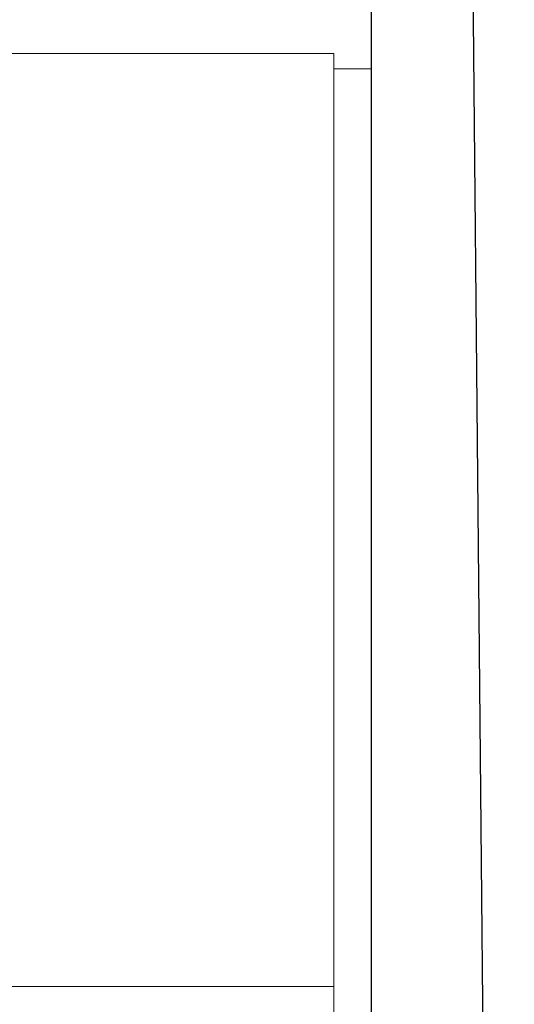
# Model space of a CAD drawing. Extents: x 261105 to 7565828, y -85627 to 5881792.
# Tile 111 of 116: x 366195 to 366715, y -24313 to -23279. Entities that reach past the tile are written whole.
import ezdxf

# ---------------------------------------------------------------- set-up
doc = ezdxf.new("R2010")
doc.units = 0
doc.header["$MEASUREMENT"] = 0
for name, color, linetype, lineweight in [('CZ-CI', 140, 'Continuous', 9), ('CZ-GR', 14, 'Continuous', 30), ('CZ-SR', 102, 'Continuous', 15)]:
    doc.layers.add(name, color=color, linetype=linetype, lineweight=lineweight)
doc.layers.add('xxOś 2_rysunek_Widok ogólny___DefaultObject_', color=7, linetype='Continuous')

msp = doc.modelspace()

# ---------------------------------------------------------------- linework, layer by layer
at = {"layer": 'CZ-CI'}
for p, q in [((366525.4, -23314.4, 0), (365675.4, -23314.4, 0)), ((366525.4, -23314.4, 0), (366525.4, -25064.4, 0)), ((366525.4, -23330.4, 0), (366565.3, -23330.4, 0)), ((366525.4, -24294.4, 0), (364775.4, -24294.4, 0)), ((366525.4, -24294.4, 0), (365715.4, -24294.4, 0)), ((366525.4, -25064.4, 0), (366525.4, -24294.4, 0))]:
    msp.add_line(p, q, dxfattribs=at)
for points in [[(366525.4, -24294.4, 0), (365175.4, -24294.4, 0), (366525.4, -24294.4, 0)], [(366525.4, -24294.4, 0), (365175.4, -24294.4, 0), (365675.4, -24294.4, 0)], [(366525.4, -24294.4, 0), (366525.4, -24294.4, 0), (365715.4, -24294.4, 0)]]:
    msp.add_solid(points, dxfattribs=at)
at = {"layer": 'CZ-GR'}
msp.add_lwpolyline([(366615.3, -17302.5), (366715.3, -27852.5)], dxfattribs=at)
at = {"layer": 'CZ-SR', "elevation": 0}
msp.add_lwpolyline([(366565.3, -18852.5), (366565.3, -27852.5), (366715.3, -27852.5)], dxfattribs=at)
at = {"layer": 'xxOś 2_rysunek_Widok ogólny___DefaultObject_', "color": 1}
msp.add_line((366565.3, -25652.5, 0), (366565.3, -18952.5, 0), dxfattribs=at)

doc.saveas('drawing.dxf')
